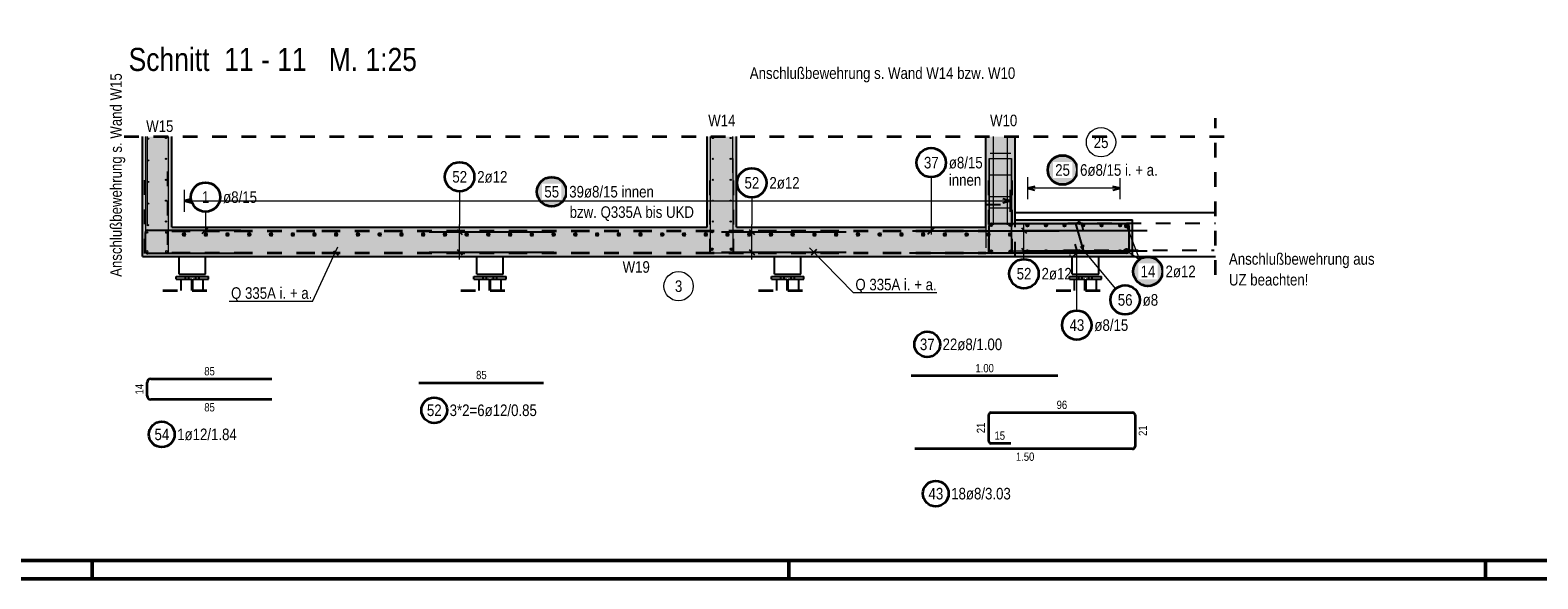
# Model space of a CAD drawing. Header units: millimetres. Extents: x -16 to 44.7, y 0 to 21.2.
# Tile 38 of 49: x 29.1 to 39.4, y 0 to 3.7. Entities that reach past the tile are written whole.
import ezdxf

# ---------------------------------------------------------------- set-up
doc = ezdxf.new("R2010")
doc.units = ezdxf.units.MM
doc.linetypes.add('DASHDOT', pattern=[1, 0.5, -0.25, 0, -0.25])
doc.linetypes.add('HIDDEN', pattern=[0.375, 0.25, -0.125])
doc.layers.add('Achsen', color=7, linetype='Continuous', lineweight=20)
doc.layers.add('nplo Bewehrung', color=7, linetype='Continuous', lineweight=20)
doc.styles.add('Arial Narrow', font='ARIALN.TTF')

msp = doc.modelspace()

# ---------------------------------------------------------------- hatches: boundary and pattern name
at = {"lineweight": 13, "true_color": 0xd7ffd7}
for points in [[(30.041822, 3.016452), (30.041822, 2.198334), (29.841822, 2.198334), (29.841822, 3.016452)], [(33.891846, 3.016452), (33.891846, 2.398334), (33.691846, 2.398334), (33.691846, 3.016452)], [(35.791846, 3.016452), (35.791846, 2.198334), (35.591846, 2.198334), (35.591846, 3.016452)], [(35.591846, 2.198334), (30.041822, 2.198334), (30.041822, 2.398334), (35.591846, 2.398334)], [(36.591846, 2.198334), (35.791846, 2.198334), (35.791846, 2.448334), (36.591846, 2.448334)]]:
    msp.add_hatch(color=254, dxfattribs=at).paths.add_polyline_path(points)
at = {"lineweight": 25, "true_color": 0xffffff}
for points in [[(36.225059, 2.789001), (36.224992, 2.79284), (36.224791, 2.796674), (36.224456, 2.800499), (36.223988, 2.80431), (36.223388, 2.808102), (36.222655, 2.811871), (36.221791, 2.815613), (36.220798, 2.819321), (36.219675, 2.822993), (36.218425, 2.826623), (36.217049, 2.830208), (36.215549, 2.833742), (36.213926, 2.837222), (36.212183, 2.840643), (36.210322, 2.844001), (36.208344, 2.847292), (36.206253, 2.850512), (36.204051, 2.853658), (36.20174, 2.856724), (36.199324, 2.859708), (36.196805, 2.862605), (36.194186, 2.865414), (36.191471, 2.868129), (36.188663, 2.870747), (36.185765, 2.873266), (36.182782, 2.875682), (36.179715, 2.877993), (36.17657, 2.880195), (36.17335, 2.882286), (36.170059, 2.884264), (36.166701, 2.886125), (36.16328, 2.887868), (36.1598, 2.889491), (36.156265, 2.890991), (36.152681, 2.892367), (36.149051, 2.893617), (36.145379, 2.89474), (36.14167, 2.895734), (36.137929, 2.896597), (36.13416, 2.89733), (36.130368, 2.897931), (36.126557, 2.898399), (36.122732, 2.898733), (36.118898, 2.898934), (36.115059, 2.899001), (36.11122, 2.898934), (36.107386, 2.898733), (36.103561, 2.898399), (36.09975, 2.897931), (36.095957, 2.89733), (36.092188, 2.896597), (36.088447, 2.895734), (36.084739, 2.89474), (36.081067, 2.893617), (36.077437, 2.892367), (36.073852, 2.890991), (36.070318, 2.889491), (36.066838, 2.887868), (36.063417, 2.886125), (36.060059, 2.884264), (36.056768, 2.882286), (36.053548, 2.880195), (36.050402, 2.877993), (36.047336, 2.875682), (36.044352, 2.873266), (36.041454, 2.870747), (36.038646, 2.868129), (36.035931, 2.865414), (36.033313, 2.862605), (36.030794, 2.859708), (36.028378, 2.856724), (36.026067, 2.853658), (36.023865, 2.850512), (36.021773, 2.847292), (36.019796, 2.844001), (36.017935, 2.840643), (36.016191, 2.837222), (36.014569, 2.833742), (36.013069, 2.830208), (36.011693, 2.826623), (36.010443, 2.822993), (36.00932, 2.819321), (36.008326, 2.815613), (36.007463, 2.811871), (36.00673, 2.808102), (36.006129, 2.80431), (36.005661, 2.800499), (36.005327, 2.796674), (36.005126, 2.79284), (36.005059, 2.789001), (36.005126, 2.785162), (36.005327, 2.781328), (36.005661, 2.777503), (36.006129, 2.773692), (36.00673, 2.7699), (36.007463, 2.766131), (36.008326, 2.76239), (36.00932, 2.758681), (36.010443, 2.755009), (36.011693, 2.751379), (36.013069, 2.747794), (36.014569, 2.74426), (36.016191, 2.74078), (36.017935, 2.737359), (36.019796, 2.734001), (36.021773, 2.73071), (36.023865, 2.72749), (36.026067, 2.724345), (36.028378, 2.721278), (36.030794, 2.718294), (36.033313, 2.715397), (36.035931, 2.712589), (36.038646, 2.709874), (36.041454, 2.707255), (36.044352, 2.704736), (36.047336, 2.70232), (36.050402, 2.700009), (36.053548, 2.697807), (36.056768, 2.695716), (36.060059, 2.693738), (36.063417, 2.691877), (36.066838, 2.690134), (36.070318, 2.688511), (36.073852, 2.687011), (36.077437, 2.685635), (36.081067, 2.684385), (36.084739, 2.683262), (36.088447, 2.682269), (36.092188, 2.681405), (36.095957, 2.680672), (36.09975, 2.680072), (36.103561, 2.679604), (36.107386, 2.679269), (36.11122, 2.679068), (36.115059, 2.679001), (36.118898, 2.679068), (36.122732, 2.679269), (36.126557, 2.679604), (36.130368, 2.680072), (36.13416, 2.680672), (36.137929, 2.681405), (36.14167, 2.682269), (36.145379, 2.683262), (36.149051, 2.684385), (36.152681, 2.685635), (36.156265, 2.687011), (36.1598, 2.688511), (36.16328, 2.690134), (36.166701, 2.691877), (36.170059, 2.693738), (36.17335, 2.695716), (36.17657, 2.697807), (36.179715, 2.700009), (36.182782, 2.70232), (36.185765, 2.704736), (36.188663, 2.707255), (36.191471, 2.709874), (36.194186, 2.712589), (36.196805, 2.715397), (36.199324, 2.718294), (36.20174, 2.721278), (36.204051, 2.724345), (36.206253, 2.72749), (36.208344, 2.73071), (36.210322, 2.734001), (36.212183, 2.737359), (36.213926, 2.74078), (36.215549, 2.74426), (36.217049, 2.747794), (36.218425, 2.751379), (36.219675, 2.755009), (36.220798, 2.758681), (36.221791, 2.76239), (36.222655, 2.766131), (36.223388, 2.7699), (36.223988, 2.773692), (36.224456, 2.777503), (36.224791, 2.781328)], [(32.741964, 2.640938), (32.741897, 2.644777), (32.741696, 2.648611), (32.741361, 2.652436), (32.740893, 2.656247), (32.740293, 2.660039), (32.73956, 2.663808), (32.738697, 2.66755), (32.737703, 2.671258), (32.73658, 2.67493), (32.73533, 2.67856), (32.733954, 2.682145), (32.732454, 2.685679), (32.730831, 2.689159), (32.729088, 2.69258), (32.727227, 2.695938), (32.725249, 2.699229), (32.723158, 2.702449), (32.720956, 2.705595), (32.718645, 2.708661), (32.716229, 2.711645), (32.71371, 2.714543), (32.711091, 2.717351), (32.708376, 2.720066), (32.705568, 2.722684), (32.702671, 2.725203), (32.699687, 2.727619), (32.69662, 2.72993), (32.693475, 2.732132), (32.690255, 2.734223), (32.686964, 2.736201), (32.683606, 2.738062), (32.680185, 2.739805), (32.676705, 2.741428), (32.673171, 2.742928), (32.669586, 2.744304), (32.665956, 2.745554), (32.662284, 2.746677), (32.658575, 2.747671), (32.654834, 2.748534), (32.651065, 2.749267), (32.647273, 2.749868), (32.643462, 2.750336), (32.639637, 2.75067), (32.635803, 2.750871), (32.631964, 2.750938), (32.628125, 2.750871), (32.624291, 2.75067), (32.620466, 2.750336), (32.616655, 2.749868), (32.612863, 2.749267), (32.609094, 2.748534), (32.605353, 2.747671), (32.601644, 2.746677), (32.597972, 2.745554), (32.594342, 2.744304), (32.590757, 2.742928), (32.587223, 2.741428), (32.583743, 2.739805), (32.580322, 2.738062), (32.576964, 2.736201), (32.573673, 2.734223), (32.570453, 2.732132), (32.567308, 2.72993), (32.564241, 2.727619), (32.561257, 2.725203), (32.55836, 2.722684), (32.555552, 2.720066), (32.552837, 2.717351), (32.550218, 2.714543), (32.547699, 2.711645), (32.545283, 2.708661), (32.542972, 2.705595), (32.54077, 2.702449), (32.538679, 2.699229), (32.536701, 2.695938), (32.53484, 2.69258), (32.533097, 2.689159), (32.531474, 2.685679), (32.529974, 2.682145), (32.528598, 2.67856), (32.527348, 2.67493), (32.526225, 2.671258), (32.525231, 2.66755), (32.524368, 2.663808), (32.523635, 2.660039), (32.523034, 2.656247), (32.522567, 2.652436), (32.522232, 2.648611), (32.522031, 2.644777), (32.521964, 2.640938), (32.522031, 2.637099), (32.522232, 2.633265), (32.522567, 2.62944), (32.523034, 2.625629), (32.523635, 2.621837), (32.524368, 2.618068), (32.525231, 2.614327), (32.526225, 2.610618), (32.527348, 2.606946), (32.528598, 2.603316), (32.529974, 2.599731), (32.531474, 2.596197), (32.533097, 2.592717), (32.53484, 2.589296), (32.536701, 2.585938), (32.538679, 2.582647), (32.54077, 2.579427), (32.542972, 2.576282), (32.545283, 2.573215), (32.547699, 2.570232), (32.550218, 2.567334), (32.552837, 2.564526), (32.555552, 2.561811), (32.55836, 2.559192), (32.561257, 2.556673), (32.564241, 2.554257), (32.567308, 2.551946), (32.570453, 2.549744), (32.573673, 2.547653), (32.576964, 2.545675), (32.580322, 2.543814), (32.583743, 2.542071), (32.587223, 2.540448), (32.590757, 2.538948), (32.594342, 2.537572), (32.597972, 2.536322), (32.601644, 2.535199), (32.605353, 2.534206), (32.609094, 2.533342), (32.612863, 2.532609), (32.616655, 2.532009), (32.620466, 2.531541), (32.624291, 2.531206), (32.628125, 2.531005), (32.631964, 2.530938), (32.635803, 2.531005), (32.639637, 2.531206), (32.643462, 2.531541), (32.647273, 2.532009), (32.651065, 2.532609), (32.654834, 2.533342), (32.658575, 2.534206), (32.662284, 2.535199), (32.665956, 2.536322), (32.669586, 2.537572), (32.673171, 2.538948), (32.676705, 2.540448), (32.680185, 2.542071), (32.683606, 2.543814), (32.686964, 2.545675), (32.690255, 2.547653), (32.693475, 2.549744), (32.69662, 2.551946), (32.699687, 2.554257), (32.702671, 2.556673), (32.705568, 2.559192), (32.708376, 2.561811), (32.711091, 2.564526), (32.71371, 2.567334), (32.716229, 2.570232), (32.718645, 2.573215), (32.720956, 2.576282), (32.723158, 2.579427), (32.725249, 2.582647), (32.727227, 2.585938), (32.729088, 2.589296), (32.730831, 2.592717), (32.732454, 2.596197), (32.733954, 2.599731), (32.73533, 2.603316), (32.73658, 2.606946), (32.737703, 2.610618), (32.738697, 2.614327), (32.73956, 2.618068), (32.740293, 2.621837), (32.740893, 2.625629), (32.741361, 2.62944), (32.741696, 2.633265)]]:
    msp.add_hatch(color=7, dxfattribs=at).paths.add_polyline_path(points)
at = {"lineweight": 50, "true_color": 0xffffff}
msp.add_hatch(color=7, dxfattribs=at).paths.add_polyline_path([(36.807443, 2.0973), (36.807376, 2.101139), (36.807175, 2.104973), (36.80684, 2.108798), (36.806372, 2.112609), (36.805772, 2.116401), (36.805039, 2.12017), (36.804175, 2.123912), (36.803181, 2.12762), (36.802059, 2.131292), (36.800809, 2.134922), (36.799433, 2.138507), (36.797933, 2.142041), (36.79631, 2.145521), (36.794567, 2.148942), (36.792706, 2.1523), (36.790728, 2.155591), (36.788637, 2.158811), (36.786435, 2.161957), (36.784124, 2.165023), (36.781708, 2.168007), (36.779189, 2.170905), (36.77657, 2.173713), (36.773855, 2.176428), (36.771047, 2.179046), (36.768149, 2.181565), (36.765165, 2.183981), (36.762099, 2.186292), (36.758954, 2.188494), (36.755734, 2.190585), (36.752443, 2.192563), (36.749085, 2.194424), (36.745664, 2.196167), (36.742184, 2.19779), (36.738649, 2.19929), (36.735065, 2.200666), (36.731435, 2.201916), (36.727763, 2.203039), (36.724054, 2.204033), (36.720313, 2.204896), (36.716544, 2.205629), (36.712752, 2.20623), (36.708941, 2.206698), (36.705116, 2.207032), (36.701282, 2.207233), (36.697443, 2.2073), (36.693604, 2.207233), (36.689769, 2.207032), (36.685945, 2.206698), (36.682134, 2.20623), (36.678341, 2.205629), (36.674572, 2.204896), (36.670831, 2.204033), (36.667123, 2.203039), (36.663451, 2.201916), (36.65982, 2.200666), (36.656236, 2.19929), (36.652702, 2.19779), (36.649222, 2.196167), (36.645801, 2.194424), (36.642443, 2.192563), (36.639152, 2.190585), (36.635931, 2.188494), (36.632786, 2.186292), (36.62972, 2.183981), (36.626736, 2.181565), (36.623838, 2.179046), (36.62103, 2.176428), (36.618315, 2.173713), (36.615697, 2.170905), (36.613178, 2.168007), (36.610762, 2.165023), (36.608451, 2.161957), (36.606249, 2.158811), (36.604157, 2.155591), (36.60218, 2.1523), (36.600318, 2.148942), (36.598575, 2.145521), (36.596953, 2.142041), (36.595452, 2.138507), (36.594077, 2.134922), (36.592826, 2.131292), (36.591704, 2.12762), (36.59071, 2.123912), (36.589846, 2.12017), (36.589114, 2.116401), (36.588513, 2.112609), (36.588045, 2.108798), (36.587711, 2.104973), (36.58751, 2.101139), (36.587443, 2.0973), (36.58751, 2.093461), (36.587711, 2.089627), (36.588045, 2.085802), (36.588513, 2.081991), (36.589114, 2.078199), (36.589846, 2.07443), (36.59071, 2.070689), (36.591704, 2.06698), (36.592826, 2.063308), (36.594077, 2.059678), (36.595452, 2.056093), (36.596953, 2.052559), (36.598575, 2.049079), (36.600318, 2.045658), (36.60218, 2.0423), (36.604157, 2.039009), (36.606249, 2.035789), (36.608451, 2.032644), (36.610762, 2.029577), (36.613178, 2.026594), (36.615697, 2.023696), (36.618315, 2.020888), (36.62103, 2.018173), (36.623838, 2.015554), (36.626736, 2.013035), (36.62972, 2.010619), (36.632786, 2.008308), (36.635931, 2.006106), (36.639152, 2.004015), (36.642443, 2.002037), (36.645801, 2.000176), (36.649222, 1.998433), (36.652702, 1.99681), (36.656236, 1.99531), (36.65982, 1.993934), (36.663451, 1.992684), (36.667123, 1.991561), (36.670831, 1.990568), (36.674572, 1.989704), (36.678341, 1.988971), (36.682134, 1.988371), (36.685945, 1.987903), (36.689769, 1.987568), (36.693604, 1.987367), (36.697443, 1.9873), (36.701282, 1.987367), (36.705116, 1.987568), (36.708941, 1.987903), (36.712752, 1.988371), (36.716544, 1.988971), (36.720313, 1.989704), (36.724054, 1.990568), (36.727763, 1.991561), (36.731435, 1.992684), (36.735065, 1.993934), (36.738649, 1.99531), (36.742184, 1.99681), (36.745664, 1.998433), (36.749085, 2.000176), (36.752443, 2.002037), (36.755734, 2.004015), (36.758954, 2.006106), (36.762099, 2.008308), (36.765165, 2.010619), (36.768149, 2.013035), (36.771047, 2.015554), (36.773855, 2.018173), (36.77657, 2.020888), (36.779189, 2.023696), (36.781708, 2.026594), (36.784124, 2.029577), (36.786435, 2.032644), (36.788637, 2.035789), (36.790728, 2.039009), (36.792706, 2.0423), (36.794567, 2.045658), (36.79631, 2.049079), (36.797933, 2.052559), (36.799433, 2.056093), (36.800809, 2.059678), (36.802059, 2.063308), (36.803181, 2.06698), (36.804175, 2.070689), (36.805039, 2.07443), (36.805772, 2.078199), (36.806372, 2.081991), (36.80684, 2.085802), (36.807175, 2.089627)])

# ---------------------------------------------------------------- linework, layer by layer
at = {"color": 2, "linetype": 'HIDDEN', "lineweight": 35, "ltscale": 0.25}
for p, q in [((37.159162, 2.073334), (37.159162, 3.141452)), ((29.716822, 3.016452), (37.284162, 3.016452)), ((29.981822, 1.967942), (30.381822, 1.967942)), ((32.011822, 1.967942), (32.411822, 1.967942)), ((34.041822, 1.967942), (34.441822, 1.967942)), ((36.071822, 1.967942), (36.471822, 1.967942))]:
    msp.add_line(p, q, dxfattribs=at)
at = {"color": 3, "linetype": 'Continuous', "lineweight": 25}
for p, q in [((29.841822, 2.198334), (29.841822, 3.016452)), ((30.041822, 2.398334), (30.041822, 3.016452)), ((33.691846, 2.398334), (33.691846, 3.016452)), ((33.891846, 2.398334), (33.891846, 3.016452)), ((35.591846, 2.398334), (35.591846, 3.016452)), ((35.791846, 2.448334), (35.791846, 3.016452)), ((35.925846, 2.677399), (35.875846, 2.664001)), ((36.507846, 2.664001), (36.457846, 2.677399)), ((30.175822, 2.591687), (30.125822, 2.578289)), ((30.125822, 2.578289), (30.175822, 2.564892)), ((35.757842, 2.578289), (35.707842, 2.591687)), ((35.707842, 2.564892), (35.757842, 2.578289)), ((35.875846, 2.664001), (35.925846, 2.650604)), ((36.457846, 2.650604), (36.507846, 2.664001)), ((35.791846, 2.498334), (36.591846, 2.498334)), ((36.591846, 2.498334), (37.159162, 2.498334)), ((29.877822, 2.378334), (30.511822, 2.378334)), ((30.041822, 2.398334), (33.691846, 2.398334)), ((30.25003, 2.356237), (30.294224, 2.400431)), ((31.797986, 2.366484), (32.647986, 2.366484)), ((31.986922, 2.384162), (32.022277, 2.348806)), ((33.790115, 2.366484), (34.640115, 2.366484)), ((33.891846, 2.398334), (35.591846, 2.398334)), ((33.979052, 2.384162), (34.014407, 2.348806)), ((35.091846, 2.374334), (36.091846, 2.374334)), ((35.197981, 2.352237), (35.242175, 2.396431)), ((35.615846, 2.238334), (35.615846, 2.408334)), ((35.631846, 2.424334), (36.551846, 2.424334)), ((35.791846, 2.448334), (36.591846, 2.448334)), ((35.834614, 2.394478), (35.86997, 2.359122)), ((35.842898, 2.3768), (36.692898, 2.3768)), ((36.20734, 2.407957), (36.252863, 2.249361)), ((36.25888, 2.373678), (36.245777, 2.419026)), ((36.567846, 2.408334), (36.567846, 2.238334)), ((36.591846, 2.198334), (36.591846, 2.448334)), ((29.861822, 2.234334), (29.861822, 2.362334)), ((36.214426, 2.238291), (36.201323, 2.283639)), ((36.256108, 2.278885), (36.250538, 2.216633)), ((29.841822, 2.198334), (30.041822, 2.198334)), ((30.511822, 2.218334), (29.877822, 2.218334)), ((30.041822, 2.198334), (35.591846, 2.198334)), ((30.091822, 2.078334), (30.091822, 2.198334)), ((30.271822, 2.078334), (30.271822, 2.198334)), ((31.144996, 2.23854), (31.176253, 2.208704)), ((31.797986, 2.228122), (32.647986, 2.228122)), ((31.986922, 2.2458), (32.022277, 2.210444)), ((32.121822, 2.078334), (32.121822, 2.198334)), ((32.301822, 2.078334), (32.301822, 2.198334)), ((33.790115, 2.228122), (34.640115, 2.228122)), ((33.979052, 2.2458), (34.014407, 2.210444)), ((34.151822, 2.078334), (34.151822, 2.198334)), ((34.331822, 2.078334), (34.331822, 2.198334)), ((34.402949, 2.210835), (34.441098, 2.248031)), ((36.551846, 2.222334), (35.071846, 2.222334)), ((35.591846, 2.198334), (35.791846, 2.198334)), ((35.761846, 2.222334), (35.631846, 2.222334)), ((35.791846, 2.198334), (36.591846, 2.198334)), ((35.834614, 2.256115), (35.86997, 2.22076)), ((35.842898, 2.238438), (36.692898, 2.238438)), ((36.181822, 2.078334), (36.181822, 2.198334)), ((36.234692, 2.244431), (36.190498, 2.200237)), ((36.361822, 2.078334), (36.361822, 2.198334)), ((36.591846, 2.198334), (37.159162, 2.198334)), ((30.071822, 2.063634), (30.291822, 2.063634)), ((30.071822, 2.043634), (30.071822, 2.063634)), ((30.091822, 2.078334), (30.271822, 2.078334)), ((30.291822, 2.043634), (30.291822, 2.063634)), ((32.101822, 2.063634), (32.321822, 2.063634)), ((32.101822, 2.043634), (32.101822, 2.063634)), ((32.121822, 2.078334), (32.301822, 2.078334)), ((32.321822, 2.043634), (32.321822, 2.063634)), ((34.131822, 2.063634), (34.351822, 2.063634)), ((34.131822, 2.043634), (34.131822, 2.063634)), ((34.151822, 2.078334), (34.331822, 2.078334)), ((34.351822, 2.043634), (34.351822, 2.063634)), ((36.161822, 2.063634), (36.381822, 2.063634)), ((36.161822, 2.043634), (36.161822, 2.063634)), ((36.181822, 2.078334), (36.361822, 2.078334)), ((36.381822, 2.043634), (36.381822, 2.063634)), ((30.071822, 2.043634), (30.106822, 2.043634)), ((30.106822, 1.967942), (30.106822, 2.043634)), ((30.256822, 2.043634), (30.291822, 2.043634)), ((30.256822, 1.967942), (30.256822, 2.043634)), ((32.101822, 2.043634), (32.136822, 2.043634)), ((32.136822, 1.967942), (32.136822, 2.043634)), ((32.286822, 2.043634), (32.321822, 2.043634)), ((32.286822, 1.967942), (32.286822, 2.043634)), ((34.131822, 2.043634), (34.166822, 2.043634)), ((34.166822, 1.967942), (34.166822, 2.043634)), ((34.316822, 2.043634), (34.351822, 2.043634)), ((34.316822, 1.967942), (34.316822, 2.043634)), ((36.161822, 2.043634), (36.196822, 2.043634)), ((36.196822, 1.967942), (36.196822, 2.043634)), ((36.346822, 2.043634), (36.381822, 2.043634)), ((36.346822, 1.967942), (36.346822, 2.043634))]:
    msp.add_line(p, q, dxfattribs=at)
at = {"color": 10, "linetype": 'HIDDEN', "ltscale": 0.25}
for p, q in [((29.859203, 2.220547), (29.859203, 2.776042)), ((30.012648, 2.779287), (30.012648, 2.220547)), ((33.711846, 2.218334), (33.711846, 2.800074)), ((33.871846, 2.218334), (33.871846, 2.800074)), ((35.611846, 2.218334), (35.611846, 2.800074)), ((35.771846, 2.218334), (35.771846, 2.800074)), ((30.012648, 2.220547), (29.859203, 2.220547))]:
    msp.add_line(p, q, dxfattribs=at)
at = {"color": 5, "linetype": 'Continuous', "lineweight": 18}
for p, q in [((35.220078, 2.739291), (35.220078, 2.349334)), ((35.875846, 2.739001), (35.875846, 2.589001)), ((36.507846, 2.589001), (36.507846, 2.739001)), ((30.125822, 2.653289), (30.125822, 2.503289)), ((30.125822, 2.578289), (35.757842, 2.578289)), ((32.0046, 2.642571), (32.0046, 2.416484)), ((33.996729, 2.601417), (33.996729, 2.416484)), ((35.757842, 2.503289), (35.757842, 2.653289)), ((36.507846, 2.664001), (35.875846, 2.664001)), ((30.272127, 2.503917), (30.272127, 2.353334)), ((31.9296, 2.366484), (32.0796, 2.366484)), ((32.0046, 2.178122), (32.0046, 2.416484)), ((33.921729, 2.366484), (34.071729, 2.366484)), ((33.996729, 2.178122), (33.996729, 2.416484)), ((35.777292, 2.3768), (35.927292, 2.3768)), ((35.852292, 2.188438), (35.852292, 2.4268)), ((31.000936, 1.892283), (31.175244, 2.264905)), ((36.477541, 1.979475), (36.237291, 2.266942)), ((31.9296, 2.228122), (32.0796, 2.228122)), ((33.921729, 2.228122), (34.071729, 2.228122)), ((34.689089, 1.95033), (34.39055, 2.257568)), ((35.777292, 2.238438), (35.927292, 2.238438)), ((35.852292, 2.181541), (35.852292, 2.188438)), ((36.212595, 1.830999), (36.212595, 2.247334)), ((31.000936, 1.892283), (30.432183, 1.892283)), ((35.257842, 1.95033), (34.689089, 1.95033))]:
    msp.add_line(p, q, dxfattribs=at)
at = {"color": 3, "linetype": 'HIDDEN', "lineweight": 25, "ltscale": 0.25}
for p, q in [((35.591846, 2.554317), (35.791846, 2.554317)), ((35.791846, 2.198334), (35.791846, 2.448334)), ((30.135322, 2.043634), (30.135322, 2.063634)), ((30.135322, 2.043634), (30.135322, 2.063634)), ((30.158322, 2.043634), (30.158322, 2.063634)), ((30.158322, 2.043634), (30.158322, 2.063634)), ((30.205322, 2.043634), (30.205322, 2.063634)), ((30.205322, 2.043634), (30.205322, 2.063634)), ((30.228322, 2.043634), (30.228322, 2.063634)), ((30.228322, 2.043634), (30.228322, 2.063634)), ((32.165322, 2.043634), (32.165322, 2.063634)), ((32.165322, 2.043634), (32.165322, 2.063634)), ((32.188322, 2.043634), (32.188322, 2.063634)), ((32.188322, 2.043634), (32.188322, 2.063634)), ((32.235322, 2.043634), (32.235322, 2.063634)), ((32.235322, 2.043634), (32.235322, 2.063634)), ((32.258322, 2.043634), (32.258322, 2.063634)), ((32.258322, 2.043634), (32.258322, 2.063634)), ((34.195322, 2.043634), (34.195322, 2.063634)), ((34.195322, 2.043634), (34.195322, 2.063634)), ((34.218322, 2.043634), (34.218322, 2.063634)), ((34.218322, 2.043634), (34.218322, 2.063634)), ((34.265322, 2.043634), (34.265322, 2.063634)), ((34.265322, 2.043634), (34.265322, 2.063634)), ((34.288322, 2.043634), (34.288322, 2.063634)), ((34.288322, 2.043634), (34.288322, 2.063634)), ((36.225322, 2.043634), (36.225322, 2.063634)), ((36.225322, 2.043634), (36.225322, 2.063634)), ((36.248322, 2.043634), (36.248322, 2.063634)), ((36.248322, 2.043634), (36.248322, 2.063634)), ((36.295322, 2.043634), (36.295322, 2.063634)), ((36.295322, 2.043634), (36.295322, 2.063634)), ((36.318322, 2.043634), (36.318322, 2.063634)), ((36.318322, 2.043634), (36.318322, 2.063634)), ((30.106822, 2.043634), (30.178272, 2.043634)), ((30.178272, 1.967942), (30.178272, 2.043634)), ((30.185372, 2.043634), (30.256822, 2.043634)), ((30.185372, 1.967942), (30.185372, 2.043634)), ((32.136822, 2.043634), (32.208272, 2.043634)), ((32.208272, 1.967942), (32.208272, 2.043634)), ((32.215372, 2.043634), (32.286822, 2.043634)), ((32.215372, 1.967942), (32.215372, 2.043634)), ((34.166822, 2.043634), (34.238272, 2.043634)), ((34.238272, 1.967942), (34.238272, 2.043634)), ((34.245372, 2.043634), (34.316822, 2.043634)), ((34.245372, 1.967942), (34.245372, 2.043634)), ((36.196822, 2.043634), (36.268272, 2.043634)), ((36.268272, 1.967942), (36.268272, 2.043634)), ((36.275372, 2.043634), (36.346822, 2.043634)), ((36.275372, 1.967942), (36.275372, 2.043634))]:
    msp.add_line(p, q, dxfattribs=at)
at = {"color": 2, "linetype": 'DASHDOT', "lineweight": 35, "ltscale": 0.25}
for p, q in [((30.041822, 2.373334), (31.065887, 2.373334)), ((31.065887, 2.373334), (35.591846, 2.373334)), ((30.041822, 2.223334), (31.065887, 2.223334)), ((31.065887, 2.223334), (35.591846, 2.223334))]:
    msp.add_line(p, q, dxfattribs=at)
at = {"color": 20, "linetype": 'HIDDEN', "lineweight": 25, "ltscale": 0.25}
for p, q in [((36.150889, 2.425679), (37.158776, 2.425679)), ((36.129819, 2.243065), (37.14824, 2.243065))]:
    msp.add_line(p, q, dxfattribs=at)
at = {"color": 2, "linetype": 'Continuous', "lineweight": 35}
for p, q in [((31.727362, 1.337569), (32.577362, 1.337569)), ((36.083406, 1.384249), (35.083406, 1.384249)), ((35.627846, 1.134075), (36.593346, 1.134075)), ((35.611846, 0.940075), (35.611846, 1.118075)), ((36.609346, 1.118075), (36.609346, 0.902575)), ((36.593346, 0.886575), (35.109346, 0.886575)), ((35.761846, 0.924075), (35.627846, 0.924075))]:
    msp.add_line(p, q, dxfattribs=at)
at = {"color": 4, "linetype": 'Continuous', "lineweight": 50}
for p, q in [((0.5, 0.125), (43.625, 0.125)), ((29.5, 0), (29.5, 0.125)), ((34.25, 0), (34.25, 0.125)), ((39, 0), (39, 0.125)), ((0, 0), (43.75, 0))]:
    msp.add_line(p, q, dxfattribs=at)
at = {"color": 2, "linetype": 'Continuous', "lineweight": 35}
for centre, radius in [((35.220078, 2.839291), 0.1), ((36.115059, 2.789001), 0.1), ((32.0046, 2.742571), 0.1), ((33.996729, 2.701417), 0.1), ((30.272127, 2.603917), 0.1), ((32.631964, 2.640938), 0.1), ((35.852292, 2.081541), 0.1), ((36.697443, 2.0973), 0.1), ((36.541668, 1.902744), 0.1), ((36.212595, 1.730999), 0.1), ((35.192431, 1.599649), 0.0875), ((31.831324, 1.150069), 0.0875), ((35.251176, 0.581392), 0.0875)]:
    msp.add_circle(centre, radius, dxfattribs=at)
at = {"color": 10, "linetype": 'Continuous'}
for centre, radius in [((33.726846, 2.368334), 0.006), ((33.726846, 2.368334), 0.006), ((33.726846, 2.368334), 0.0054), ((33.726846, 2.368334), 0.0042), ((33.726846, 2.368334), 0.003), ((33.726846, 2.368334), 0.0018), ((33.726846, 2.368334), 0.0006), ((33.856846, 2.368334), 0.006), ((33.856846, 2.368334), 0.006), ((33.856846, 2.368334), 0.0054), ((33.856846, 2.368334), 0.0042), ((33.856846, 2.368334), 0.003), ((33.856846, 2.368334), 0.0018), ((33.856846, 2.368334), 0.0006), ((35.627563, 2.413658), 0.0075), ((35.763721, 2.413658), 0.0075), ((33.724453, 2.248151), 0.006), ((33.724453, 2.248151), 0.006), ((33.724453, 2.248151), 0.0054), ((33.724453, 2.248151), 0.0042), ((33.724453, 2.248151), 0.003), ((33.724453, 2.248151), 0.0018), ((33.724453, 2.248151), 0.0006), ((33.856846, 2.248334), 0.006), ((33.856846, 2.248334), 0.006), ((33.856846, 2.248334), 0.0054), ((33.856846, 2.248334), 0.0042), ((33.856846, 2.248334), 0.003), ((33.856846, 2.248334), 0.0018), ((33.856846, 2.248334), 0.0006), ((35.627563, 2.23378), 0.0075), ((35.763721, 2.23378), 0.0075)]:
    msp.add_circle(centre, radius, dxfattribs=at)
at = {"color": 9, "linetype": 'Continuous', "lineweight": 0}
for centre, radius in [((35.791846, 2.448334), 0.00111), ((36.230781, 2.418325), 0.00111), ((34.113952, 2.198334), 0.00111), ((35.591846, 2.198334), 0.00111), ((36.166734, 2.20865), 0.00111), ((36.231046, 2.233334), 0.00111), ((36.591846, 2.248334), 0.00111), ((33.497437, 1.996599), 0.1)]:
    msp.add_circle(centre, radius, dxfattribs=at)
at = {"color": 4, "linetype": 'Continuous', "lineweight": 50}
for centre, radius in [((35.875846, 2.414334), 0.004), ((35.875846, 2.414334), 0.004), ((35.875846, 2.414334), 0.0036), ((35.875846, 2.414334), 0.0028), ((35.875846, 2.414334), 0.002), ((35.875846, 2.414334), 0.0012), ((35.875846, 2.414334), 0.0004), ((36.002246, 2.414334), 0.004), ((36.002246, 2.414334), 0.004), ((36.002246, 2.414334), 0.0036), ((36.002246, 2.414334), 0.0028), ((36.002246, 2.414334), 0.002), ((36.002246, 2.414334), 0.0012), ((36.002246, 2.414334), 0.0004), ((36.128646, 2.414334), 0.004), ((36.128646, 2.414334), 0.004), ((36.128646, 2.414334), 0.0036), ((36.128646, 2.414334), 0.0028), ((36.128646, 2.414334), 0.002), ((36.128646, 2.414334), 0.0012), ((36.128646, 2.414334), 0.0004), ((36.255046, 2.414334), 0.004), ((36.255046, 2.414334), 0.004), ((36.255046, 2.414334), 0.0036), ((36.255046, 2.414334), 0.0028), ((36.255046, 2.414334), 0.002), ((36.255046, 2.414334), 0.0012), ((36.255046, 2.414334), 0.0004), ((36.381446, 2.414334), 0.004), ((36.381446, 2.414334), 0.004), ((36.381446, 2.414334), 0.0036), ((36.381446, 2.414334), 0.0028), ((36.381446, 2.414334), 0.002), ((36.381446, 2.414334), 0.0012), ((36.381446, 2.414334), 0.0004), ((36.507846, 2.414334), 0.004), ((36.507846, 2.414334), 0.004), ((36.507846, 2.414334), 0.0036), ((36.507846, 2.414334), 0.0028), ((36.507846, 2.414334), 0.002), ((36.507846, 2.414334), 0.0012), ((36.507846, 2.414334), 0.0004), ((36.550846, 2.407334), 0.006), ((36.550846, 2.407334), 0.006), ((36.550846, 2.407334), 0.0054), ((36.550846, 2.407334), 0.0042), ((36.550846, 2.407334), 0.003), ((36.550846, 2.407334), 0.0018), ((36.550846, 2.407334), 0.0006), ((30.125822, 2.349334), 0.004), ((30.125822, 2.349334), 0.004), ((30.125822, 2.349334), 0.0036), ((30.125822, 2.349334), 0.0028), ((30.125822, 2.349334), 0.002), ((30.125822, 2.349334), 0.0012), ((30.125822, 2.349334), 0.0004), ((30.274033, 2.349334), 0.004), ((30.274033, 2.349334), 0.004), ((30.274033, 2.349334), 0.0036), ((30.274033, 2.349334), 0.0028), ((30.274033, 2.349334), 0.002), ((30.274033, 2.349334), 0.0012), ((30.274033, 2.349334), 0.0004), ((30.422244, 2.349334), 0.004), ((30.422244, 2.349334), 0.004), ((30.422244, 2.349334), 0.0036), ((30.422244, 2.349334), 0.0028), ((30.422244, 2.349334), 0.002), ((30.422244, 2.349334), 0.0012), ((30.422244, 2.349334), 0.0004), ((30.570455, 2.349334), 0.004), ((30.570455, 2.349334), 0.004), ((30.570455, 2.349334), 0.0036), ((30.570455, 2.349334), 0.0028), ((30.570455, 2.349334), 0.002), ((30.570455, 2.349334), 0.0012), ((30.570455, 2.349334), 0.0004), ((30.718666, 2.349334), 0.004), ((30.718666, 2.349334), 0.004), ((30.718666, 2.349334), 0.0036), ((30.718666, 2.349334), 0.0028), ((30.718666, 2.349334), 0.002), ((30.718666, 2.349334), 0.0012), ((30.718666, 2.349334), 0.0004), ((30.866877, 2.349334), 0.004), ((30.866877, 2.349334), 0.004), ((30.866877, 2.349334), 0.0036), ((30.866877, 2.349334), 0.0028), ((30.866877, 2.349334), 0.002), ((30.866877, 2.349334), 0.0012), ((30.866877, 2.349334), 0.0004), ((31.015088, 2.349334), 0.004), ((31.015088, 2.349334), 0.004), ((31.015088, 2.349334), 0.0036), ((31.015088, 2.349334), 0.0028), ((31.015088, 2.349334), 0.002), ((31.015088, 2.349334), 0.0012), ((31.015088, 2.349334), 0.0004), ((31.163299, 2.349334), 0.004), ((31.163299, 2.349334), 0.004), ((31.163299, 2.349334), 0.0036), ((31.163299, 2.349334), 0.0028), ((31.163299, 2.349334), 0.002), ((31.163299, 2.349334), 0.0012), ((31.163299, 2.349334), 0.0004), ((31.31151, 2.349334), 0.004), ((31.31151, 2.349334), 0.004), ((31.31151, 2.349334), 0.0036), ((31.31151, 2.349334), 0.0028), ((31.31151, 2.349334), 0.002), ((31.31151, 2.349334), 0.0012), ((31.31151, 2.349334), 0.0004), ((31.459721, 2.349334), 0.004), ((31.459721, 2.349334), 0.004), ((31.459721, 2.349334), 0.0036), ((31.459721, 2.349334), 0.0028), ((31.459721, 2.349334), 0.002), ((31.459721, 2.349334), 0.0012), ((31.459721, 2.349334), 0.0004), ((31.607932, 2.349334), 0.004), ((31.607932, 2.349334), 0.004), ((31.607932, 2.349334), 0.0036), ((31.607932, 2.349334), 0.0028), ((31.607932, 2.349334), 0.002), ((31.607932, 2.349334), 0.0012), ((31.607932, 2.349334), 0.0004), ((31.756143, 2.349334), 0.004), ((31.756143, 2.349334), 0.004), ((31.756143, 2.349334), 0.0036), ((31.756143, 2.349334), 0.0028), ((31.756143, 2.349334), 0.002), ((31.756143, 2.349334), 0.0012), ((31.756143, 2.349334), 0.0004), ((31.904355, 2.349334), 0.004), ((31.904355, 2.349334), 0.004), ((31.904355, 2.349334), 0.0036), ((31.904355, 2.349334), 0.0028), ((31.904355, 2.349334), 0.002), ((31.904355, 2.349334), 0.0012), ((31.904355, 2.349334), 0.0004), ((32.052566, 2.349334), 0.004), ((32.052566, 2.349334), 0.004), ((32.052566, 2.349334), 0.0036), ((32.052566, 2.349334), 0.0028), ((32.052566, 2.349334), 0.002), ((32.052566, 2.349334), 0.0012), ((32.052566, 2.349334), 0.0004), ((32.200777, 2.349334), 0.004), ((32.200777, 2.349334), 0.004), ((32.200777, 2.349334), 0.0036), ((32.200777, 2.349334), 0.0028), ((32.200777, 2.349334), 0.002), ((32.200777, 2.349334), 0.0012), ((32.200777, 2.349334), 0.0004), ((32.348988, 2.349334), 0.004), ((32.348988, 2.349334), 0.004), ((32.348988, 2.349334), 0.0036), ((32.348988, 2.349334), 0.0028), ((32.348988, 2.349334), 0.002), ((32.348988, 2.349334), 0.0012), ((32.348988, 2.349334), 0.0004), ((32.497199, 2.349334), 0.004), ((32.497199, 2.349334), 0.004), ((32.497199, 2.349334), 0.0036), ((32.497199, 2.349334), 0.0028), ((32.497199, 2.349334), 0.002), ((32.497199, 2.349334), 0.0012), ((32.497199, 2.349334), 0.0004), ((32.64541, 2.349334), 0.004), ((32.64541, 2.349334), 0.004), ((32.64541, 2.349334), 0.0036), ((32.64541, 2.349334), 0.0028), ((32.64541, 2.349334), 0.002), ((32.64541, 2.349334), 0.0012), ((32.64541, 2.349334), 0.0004), ((32.793621, 2.349334), 0.004), ((32.793621, 2.349334), 0.004), ((32.793621, 2.349334), 0.0036), ((32.793621, 2.349334), 0.0028), ((32.793621, 2.349334), 0.002), ((32.793621, 2.349334), 0.0012), ((32.793621, 2.349334), 0.0004), ((32.941832, 2.349334), 0.004), ((32.941832, 2.349334), 0.004), ((32.941832, 2.349334), 0.0036), ((32.941832, 2.349334), 0.0028), ((32.941832, 2.349334), 0.002), ((32.941832, 2.349334), 0.0012), ((32.941832, 2.349334), 0.0004), ((33.090043, 2.349334), 0.004), ((33.090043, 2.349334), 0.004), ((33.090043, 2.349334), 0.0036), ((33.090043, 2.349334), 0.0028), ((33.090043, 2.349334), 0.002), ((33.090043, 2.349334), 0.0012), ((33.090043, 2.349334), 0.0004), ((33.238254, 2.349334), 0.004), ((33.238254, 2.349334), 0.004), ((33.238254, 2.349334), 0.0036), ((33.238254, 2.349334), 0.0028), ((33.238254, 2.349334), 0.002), ((33.238254, 2.349334), 0.0012), ((33.238254, 2.349334), 0.0004), ((33.386465, 2.349334), 0.004), ((33.386465, 2.349334), 0.004), ((33.386465, 2.349334), 0.0036), ((33.386465, 2.349334), 0.0028), ((33.386465, 2.349334), 0.002), ((33.386465, 2.349334), 0.0012), ((33.386465, 2.349334), 0.0004), ((33.534676, 2.349334), 0.004), ((33.534676, 2.349334), 0.004), ((33.534676, 2.349334), 0.0036), ((33.534676, 2.349334), 0.0028), ((33.534676, 2.349334), 0.002), ((33.534676, 2.349334), 0.0012), ((33.534676, 2.349334), 0.0004), ((33.682887, 2.349334), 0.004), ((33.682887, 2.349334), 0.004), ((33.682887, 2.349334), 0.0036), ((33.682887, 2.349334), 0.0028), ((33.682887, 2.349334), 0.002), ((33.682887, 2.349334), 0.0012), ((33.682887, 2.349334), 0.0004), ((33.831098, 2.349334), 0.004), ((33.831098, 2.349334), 0.004), ((33.831098, 2.349334), 0.0036), ((33.831098, 2.349334), 0.0028), ((33.831098, 2.349334), 0.002), ((33.831098, 2.349334), 0.0012), ((33.831098, 2.349334), 0.0004), ((33.979309, 2.349334), 0.004), ((33.979309, 2.349334), 0.004), ((33.979309, 2.349334), 0.0036), ((33.979309, 2.349334), 0.0028), ((33.979309, 2.349334), 0.002), ((33.979309, 2.349334), 0.0012), ((33.979309, 2.349334), 0.0004), ((34.12752, 2.349334), 0.004), ((34.12752, 2.349334), 0.004), ((34.12752, 2.349334), 0.0036), ((34.12752, 2.349334), 0.0028), ((34.12752, 2.349334), 0.002), ((34.12752, 2.349334), 0.0012), ((34.12752, 2.349334), 0.0004), ((34.275731, 2.349334), 0.004), ((34.275731, 2.349334), 0.004), ((34.275731, 2.349334), 0.0036), ((34.275731, 2.349334), 0.0028), ((34.275731, 2.349334), 0.002), ((34.275731, 2.349334), 0.0012), ((34.275731, 2.349334), 0.0004), ((34.423943, 2.349334), 0.004), ((34.423943, 2.349334), 0.004), ((34.423943, 2.349334), 0.0036), ((34.423943, 2.349334), 0.0028), ((34.423943, 2.349334), 0.002), ((34.423943, 2.349334), 0.0012), ((34.423943, 2.349334), 0.0004), ((34.572154, 2.349334), 0.004), ((34.572154, 2.349334), 0.004), ((34.572154, 2.349334), 0.0036), ((34.572154, 2.349334), 0.0028), ((34.572154, 2.349334), 0.002), ((34.572154, 2.349334), 0.0012), ((34.572154, 2.349334), 0.0004), ((34.720365, 2.349334), 0.004), ((34.720365, 2.349334), 0.004), ((34.720365, 2.349334), 0.0036), ((34.720365, 2.349334), 0.0028), ((34.720365, 2.349334), 0.002), ((34.720365, 2.349334), 0.0012), ((34.720365, 2.349334), 0.0004), ((34.868576, 2.349334), 0.004), ((34.868576, 2.349334), 0.004), ((34.868576, 2.349334), 0.0036), ((34.868576, 2.349334), 0.0028), ((34.868576, 2.349334), 0.002), ((34.868576, 2.349334), 0.0012), ((34.868576, 2.349334), 0.0004), ((35.016787, 2.349334), 0.004), ((35.016787, 2.349334), 0.004), ((35.016787, 2.349334), 0.0036), ((35.016787, 2.349334), 0.0028), ((35.016787, 2.349334), 0.002), ((35.016787, 2.349334), 0.0012), ((35.016787, 2.349334), 0.0004), ((35.164998, 2.349334), 0.004), ((35.164998, 2.349334), 0.004), ((35.164998, 2.349334), 0.0036), ((35.164998, 2.349334), 0.0028), ((35.164998, 2.349334), 0.002), ((35.164998, 2.349334), 0.0012), ((35.164998, 2.349334), 0.0004), ((35.313209, 2.349334), 0.004), ((35.313209, 2.349334), 0.004), ((35.313209, 2.349334), 0.0036), ((35.313209, 2.349334), 0.0028), ((35.313209, 2.349334), 0.002), ((35.313209, 2.349334), 0.0012), ((35.313209, 2.349334), 0.0004), ((35.46142, 2.349334), 0.004), ((35.46142, 2.349334), 0.004), ((35.46142, 2.349334), 0.0036), ((35.46142, 2.349334), 0.0028), ((35.46142, 2.349334), 0.002), ((35.46142, 2.349334), 0.0012), ((35.46142, 2.349334), 0.0004), ((35.609631, 2.349334), 0.004), ((35.609631, 2.349334), 0.004), ((35.609631, 2.349334), 0.0036), ((35.609631, 2.349334), 0.0028), ((35.609631, 2.349334), 0.002), ((35.609631, 2.349334), 0.0012), ((35.609631, 2.349334), 0.0004), ((35.757842, 2.349334), 0.004), ((35.757842, 2.349334), 0.004), ((35.757842, 2.349334), 0.0036), ((35.757842, 2.349334), 0.0028), ((35.757842, 2.349334), 0.002), ((35.757842, 2.349334), 0.0012), ((35.757842, 2.349334), 0.0004), ((35.875846, 2.232334), 0.004), ((35.875846, 2.232334), 0.004), ((35.875846, 2.232334), 0.0036), ((35.875846, 2.232334), 0.0028), ((35.875846, 2.232334), 0.002), ((35.875846, 2.232334), 0.0012), ((35.875846, 2.232334), 0.0004), ((36.002246, 2.232334), 0.004), ((36.002246, 2.232334), 0.004), ((36.002246, 2.232334), 0.0036), ((36.002246, 2.232334), 0.0028), ((36.002246, 2.232334), 0.002), ((36.002246, 2.232334), 0.0012), ((36.002246, 2.232334), 0.0004), ((36.128646, 2.232334), 0.004), ((36.128646, 2.232334), 0.004), ((36.128646, 2.232334), 0.0036), ((36.128646, 2.232334), 0.0028), ((36.128646, 2.232334), 0.002), ((36.128646, 2.232334), 0.0012), ((36.128646, 2.232334), 0.0004), ((36.255046, 2.232334), 0.004), ((36.255046, 2.232334), 0.004), ((36.255046, 2.232334), 0.0036), ((36.255046, 2.232334), 0.0028), ((36.255046, 2.232334), 0.002), ((36.255046, 2.232334), 0.0012), ((36.255046, 2.232334), 0.0004), ((36.381446, 2.232334), 0.004), ((36.381446, 2.232334), 0.004), ((36.381446, 2.232334), 0.0036), ((36.381446, 2.232334), 0.0028), ((36.381446, 2.232334), 0.002), ((36.381446, 2.232334), 0.0012), ((36.381446, 2.232334), 0.0004), ((36.507846, 2.232334), 0.004), ((36.507846, 2.232334), 0.004), ((36.507846, 2.232334), 0.0036), ((36.507846, 2.232334), 0.0028), ((36.507846, 2.232334), 0.002), ((36.507846, 2.232334), 0.0012), ((36.507846, 2.232334), 0.0004), ((36.550846, 2.239334), 0.006), ((36.550846, 2.239334), 0.006), ((36.550846, 2.239334), 0.0054), ((36.550846, 2.239334), 0.0042), ((36.550846, 2.239334), 0.003), ((36.550846, 2.239334), 0.0018), ((36.550846, 2.239334), 0.0006)]:
    msp.add_circle(centre, radius, dxfattribs=at)
at = {"color": 3, "linetype": 'Continuous', "lineweight": 25}
for centre, radius, start, end in [((29.877822, 2.362334), 0.016, 90, 180), ((35.631846, 2.408334), 0.016, 90, 180), ((36.226563, 2.413475), 0.02, 16.1157507, 196.0157507), ((36.551846, 2.408334), 0.016, 0, 90), ((29.877822, 2.234334), 0.016, 180, 270), ((35.631846, 2.238334), 0.016, 180, 270), ((36.23364, 2.243843), 0.02, 196.1157507, 16.0157507), ((36.551846, 2.238334), 0.016, 270, 0)]:
    msp.add_arc(centre, radius, start, end, dxfattribs=at)
at = {"color": 2, "linetype": 'Continuous', "lineweight": 35}
for centre, start, end in [((35.627846, 1.118075), 90, 180), ((36.593346, 1.118075), 0, 90), ((35.627846, 0.940075), 180, 270), ((36.593346, 0.902575), 270, 0)]:
    msp.add_arc(centre, 0.016, start, end, dxfattribs=at)
at = {"layer": 'Achsen', "color": 2, "linetype": 'Continuous', "lineweight": 35}
for p, q in [((29.874049, 1.24754), (29.874049, 1.33954)), ((29.898049, 1.36354), (30.724049, 1.36354)), ((30.724049, 1.22354), (29.898049, 1.22354))]:
    msp.add_line(p, q, dxfattribs=at)
msp.add_circle((29.973923, 0.985519), 0.0875, dxfattribs=at)
for centre, start, end in [((29.898049, 1.33954), 90, 180), ((29.898049, 1.24754), 180, 270)]:
    msp.add_arc(centre, 0.024, start, end, dxfattribs=at)
at = {"layer": 'nplo Bewehrung', "color": 9, "linetype": 'Continuous', "lineweight": 0}
for p, q in [((29.865822, 2.247432), (29.865822, 3.016452)), ((29.875822, 2.408334), (29.875822, 3.016452)), ((30.017822, 3.016452), (30.017822, 2.222334)), ((33.715846, 2.222334), (33.715846, 3.016452)), ((33.715846, 2.418689), (33.715846, 3.016452)), ((33.715846, 2.418689), (33.715846, 3.016452)), ((33.715846, 2.418689), (33.715846, 3.016452)), ((33.715846, 2.418689), (33.715846, 3.016452)), ((33.715846, 2.418689), (33.715846, 3.016452)), ((33.715846, 2.418689), (33.715846, 3.016452)), ((33.715846, 2.418689), (33.715846, 3.016452)), ((33.715846, 2.418689), (33.715846, 3.016452)), ((33.715846, 2.418689), (33.715846, 3.016452)), ((33.715846, 2.418689), (33.715846, 3.016452)), ((33.715846, 2.418689), (33.715846, 3.016452)), ((33.715846, 2.418689), (33.715846, 3.016452)), ((33.715846, 2.418689), (33.715846, 3.016452)), ((33.715846, 2.418689), (33.715846, 3.016452)), ((33.867846, 2.768689), (33.867846, 3.016452)), ((33.867846, 2.768689), (33.867846, 3.016452)), ((33.867846, 2.768689), (33.867846, 3.016452)), ((33.867846, 2.768689), (33.867846, 3.016452)), ((33.867846, 2.768689), (33.867846, 3.016452)), ((33.867846, 2.768689), (33.867846, 3.016452)), ((33.867846, 2.768689), (33.867846, 3.016452)), ((33.867846, 2.768689), (33.867846, 3.016452)), ((33.867846, 2.768689), (33.867846, 3.016452)), ((33.867846, 2.768689), (33.867846, 3.016452)), ((33.867846, 2.768689), (33.867846, 3.016452)), ((33.867846, 2.768689), (33.867846, 3.016452)), ((33.867846, 2.768689), (33.867846, 3.016452)), ((33.867846, 2.768689), (33.867846, 3.016452)), ((35.595558, 2.258334), (35.595558, 3.016452)), ((35.595558, 2.258334), (35.595558, 3.016452)), ((35.643617, 2.415073), (35.643617, 3.016452)), ((35.740934, 2.415073), (35.740934, 3.016452)), ((35.621846, 2.904317), (35.761846, 2.904317)), ((35.622678, 2.904317), (35.761846, 2.904317)), ((33.867846, 2.868334), (33.867846, 2.222334)), ((35.615846, 2.222334), (35.615846, 2.868334)), ((35.767846, 2.864334), (35.615846, 2.864334)), ((35.615846, 2.864334), (35.615846, 2.218334)), ((35.767846, 2.868334), (35.767846, 2.222334)), ((35.767846, 2.218334), (35.767846, 2.864334)), ((29.865822, 2.222334), (29.865822, 2.718334)), ((35.621846, 2.756317), (35.761846, 2.756317)), ((35.622678, 2.756317), (35.761846, 2.756317)), ((35.621846, 2.608317), (35.761846, 2.608317)), ((35.622678, 2.608317), (35.761846, 2.608317)), ((35.595558, 2.273709), (35.595558, 2.523709)), ((35.615846, 2.222334), (35.615846, 2.530317)), ((35.615846, 2.530317), (35.767846, 2.530317)), ((35.767846, 2.530317), (35.767846, 2.222334)), ((35.767846, 2.328334), (35.767846, 2.222334)), ((30.017822, 2.222334), (29.865822, 2.222334)), ((33.867846, 2.222334), (33.715846, 2.222334)), ((35.767846, 2.222334), (35.615846, 2.222334)), ((35.767846, 2.222334), (35.615846, 2.222334)), ((35.767846, 2.222334), (35.661846, 2.222334))]:
    msp.add_line(p, q, dxfattribs=at)
for centre, radius in [((29.880822, 3.002218), 0.004), ((29.880822, 3.002218), 0.004), ((30.002822, 3.007218), 0.004), ((30.002822, 3.007218), 0.004), ((33.730846, 3.007218), 0.004), ((33.730846, 3.007218), 0.004), ((33.852846, 3.007218), 0.004), ((33.852846, 3.007218), 0.004), ((29.880822, 2.854747), 0.004), ((29.880822, 2.854747), 0.004), ((30.002822, 2.864747), 0.004), ((30.002822, 2.864747), 0.004), ((33.730846, 2.864747), 0.004), ((33.730846, 2.864747), 0.004), ((33.852846, 2.864747), 0.004), ((33.852846, 2.864747), 0.004), ((29.880822, 2.707276), 0.004), ((29.880822, 2.707276), 0.004), ((30.002822, 2.722276), 0.004), ((30.002822, 2.722276), 0.004), ((33.730846, 2.722276), 0.004), ((33.730846, 2.722276), 0.004), ((33.852846, 2.722276), 0.004), ((33.852846, 2.722276), 0.004), ((30.002822, 2.579805), 0.004), ((30.002822, 2.579805), 0.004), ((33.730846, 2.579805), 0.004), ((33.730846, 2.579805), 0.004), ((33.852846, 2.579806), 0.004), ((33.852846, 2.579806), 0.004), ((29.880822, 2.559805), 0.004), ((29.880822, 2.559805), 0.004), ((29.871822, 2.363334), 0.006), ((29.871822, 2.363334), 0.006), ((29.880822, 2.412334), 0.004), ((29.880822, 2.412334), 0.004), ((30.002822, 2.437334), 0.004), ((30.002822, 2.437334), 0.004), ((30.006822, 2.363334), 0.006), ((30.006822, 2.363334), 0.006), ((33.730846, 2.437334), 0.004), ((33.730846, 2.437334), 0.004), ((33.852846, 2.437335), 0.004), ((33.852846, 2.437335), 0.004), ((35.627846, 2.412334), 0.006), ((35.627846, 2.412334), 0.006), ((35.755846, 2.412689), 0.006), ((35.755846, 2.412689), 0.006), ((29.871822, 2.233334), 0.006), ((29.871822, 2.233334), 0.006), ((30.006822, 2.233334), 0.006), ((30.006822, 2.233334), 0.006), ((35.627846, 2.234334), 0.006), ((35.627846, 2.234334), 0.006), ((35.755846, 2.234334), 0.006), ((35.755846, 2.234334), 0.006)]:
    msp.add_circle(centre, radius, dxfattribs=at)

# ---------------------------------------------------------------- texts
at = {"color": 2, "lineweight": 35, "style": 'Arial Narrow'}
msp.add_text('Anschlußbewehrung s. Wand W15', height=0.07875, rotation=90, dxfattribs=at).set_placement((29.701335, 2.060072))
at = {"color": 1, "lineweight": 70, "style": 'Arial Narrow'}
msp.add_text('Schnitt  11 - 11   M. 1:25', height=0.1575, dxfattribs=at).set_placement((29.74764, 3.464576))
at = {"color": 2, "lineweight": 35, "style": 'Arial Narrow'}
for s, p in [('Anschlußbewehrung s. Wand W14 bzw. W10', (33.982991, 3.410483)), ('W15', (29.867623, 3.048758)), ('W14', (33.69966, 3.087565)), ('W10', (35.621015, 3.087565)), ('bzw. Q335A bis UKD', (32.754858, 2.462544)), ('W19', (33.115985, 2.088228)), ('Q 335A i. + a.', (30.446079, 1.910313)), ('Q 335A i. + a.', (34.702985, 1.968359))]:
    msp.add_text(s, height=0.07875, dxfattribs=at).set_placement(p)
at = {"color": 20, "lineweight": 25, "style": 'Arial Narrow'}
for s, p in [('Anschlußbewehrung aus', (37.249924, 2.142934)), ('UZ beachten!', (37.249924, 2.001184))]:
    msp.add_text(s, height=0.07875, dxfattribs=at).set_placement(p)
at = {"color": 9, "lineweight": 0, "char_height": 0.07875, "attachment_point": 1, "line_spacing_factor": 0.9, "style": 'Arial Narrow'}
for s, insert, rotation in [('25', (36.328026, 3.017566), 0.0000054), ('3', (33.472576, 2.035939), 0.0791618)]:
    msp.add_mtext(s, dxfattribs=dict(at, insert=insert, rotation=rotation))
at = {"color": 2, "lineweight": 35, "char_height": 0.07875, "attachment_point": 1, "line_spacing_factor": 0.9, "style": 'Arial Narrow'}
for s, insert in [('37', (35.170466, 2.878666)), ('ø8/15{\\P}innen', (35.340078, 2.878666)), ('52', (31.954987, 2.781946)), ('2ø12', (32.1246, 2.781946)), ('52', (33.947117, 2.740792)), ('2ø12', (34.116729, 2.740792)), ('1', (30.247321, 2.643292)), ('ø8/15', (30.392127, 2.643292)), ('52', (35.80268, 2.120916)), ('2ø12', (35.972292, 2.120916)), ('56', (36.492056, 1.942119)), ('ø8', (36.661668, 1.942119)), ('43', (36.162983, 1.770374)), ('ø8/15', (36.332595, 1.770374)), ('22ø8/1.00', (35.297431, 1.639024)), ('37', (35.142818, 1.639024)), ('52', (31.781712, 1.189444)), ('3*2=6ø12/0.85', (31.936583, 1.189444)), ('43', (35.201564, 0.620767)), ('18ø8/3.03', (35.356176, 0.620767))]:
    msp.add_mtext(s, dxfattribs=dict(at, insert=insert))
at = {"color": 3, "lineweight": 25, "char_height": 0.05625, "attachment_point": 1, "line_spacing_factor": 0.9, "style": 'Arial Narrow'}
for s, insert in [('1.00', (35.521531, 1.465499)), ('85', (32.116924, 1.418819)), ('96', (36.075158, 1.215325)), ('15', (35.651408, 1.005325)), ('1.50', (35.797471, 0.861575))]:
    msp.add_mtext(s, dxfattribs=dict(at, insert=insert))
at = {"color": 3, "lineweight": 25, "char_height": 0.05625, "attachment_point": 1, "rotation": 90, "line_spacing_factor": 0.9, "style": 'Arial Narrow'}
for insert in [(35.530596, 0.993637), (36.634346, 0.974887)]:
    msp.add_mtext('21', dxfattribs=dict(at, insert=insert))
at = {"layer": 'Achsen', "color": 3, "lineweight": 25, "char_height": 0.05625, "attachment_point": 1, "line_spacing_factor": 0.9, "style": 'Arial Narrow'}
for insert in [(30.263612, 1.44479), (30.263612, 1.19854)]:
    msp.add_mtext('85', dxfattribs=dict(at, insert=insert))
at = {"layer": 'Achsen', "color": 3, "lineweight": 25, "insert": (29.792799, 1.258103), "char_height": 0.05625, "attachment_point": 1, "rotation": 90, "line_spacing_factor": 0.9, "style": 'Arial Narrow'}
msp.add_mtext('14', dxfattribs=at)
at = {"layer": 'Achsen', "color": 2, "lineweight": 35, "char_height": 0.07875, "attachment_point": 1, "line_spacing_factor": 0.9, "style": 'Arial Narrow'}
for s, insert in [('1ø12/1.84', (30.078923, 1.024894)), ('54', (29.924311, 1.024894))]:
    msp.add_mtext(s, dxfattribs=dict(at, insert=insert))

# ---------------------------------------------------------------- next in the draw order: texts
at = {"color": 2, "lineweight": 35, "char_height": 0.07875, "attachment_point": 1, "rotation": 359.9999946, "line_spacing_factor": 0.9, "style": 'Arial Narrow', "bg_fill": 3, "box_fill_scale": 1.2, "bg_fill_color": 256, "bg_fill_true_color": 13158600, "bg_fill_transparency": 0}
for s, insert in [('25', (36.065446, 2.828376)), ('6ø8/15 i. + a.', (36.235059, 2.828376))]:
    msp.add_mtext(s, dxfattribs=dict(at, insert=insert))
at = {"color": 2, "lineweight": 35, "char_height": 0.07875, "attachment_point": 1, "line_spacing_factor": 0.9, "style": 'Arial Narrow', "bg_fill": 3, "box_fill_scale": 1.2, "bg_fill_color": 256, "bg_fill_true_color": 13158600, "bg_fill_transparency": 0}
for s, insert in [('55', (32.582351, 2.680313)), ('39ø8/15 innen', (32.751964, 2.680313)), ('14', (36.64783, 2.136675)), ('2ø12', (36.817513, 2.136675))]:
    msp.add_mtext(s, dxfattribs=dict(at, insert=insert))

# ---------------------------------------------------------------- next in the draw order: linework, layer by layer
at = {"color": 5, "linetype": 'Continuous', "lineweight": 18}
for p in [(36.550846, 2.407334), (36.550846, 2.239334)]:
    msp.add_line(p, (36.639274, 2.178592), dxfattribs=at)
at = {"color": 9, "linetype": 'Continuous', "lineweight": 0}
msp.add_circle((36.377638, 2.978191), 0.1, dxfattribs=at)

doc.saveas('drawing.dxf')
